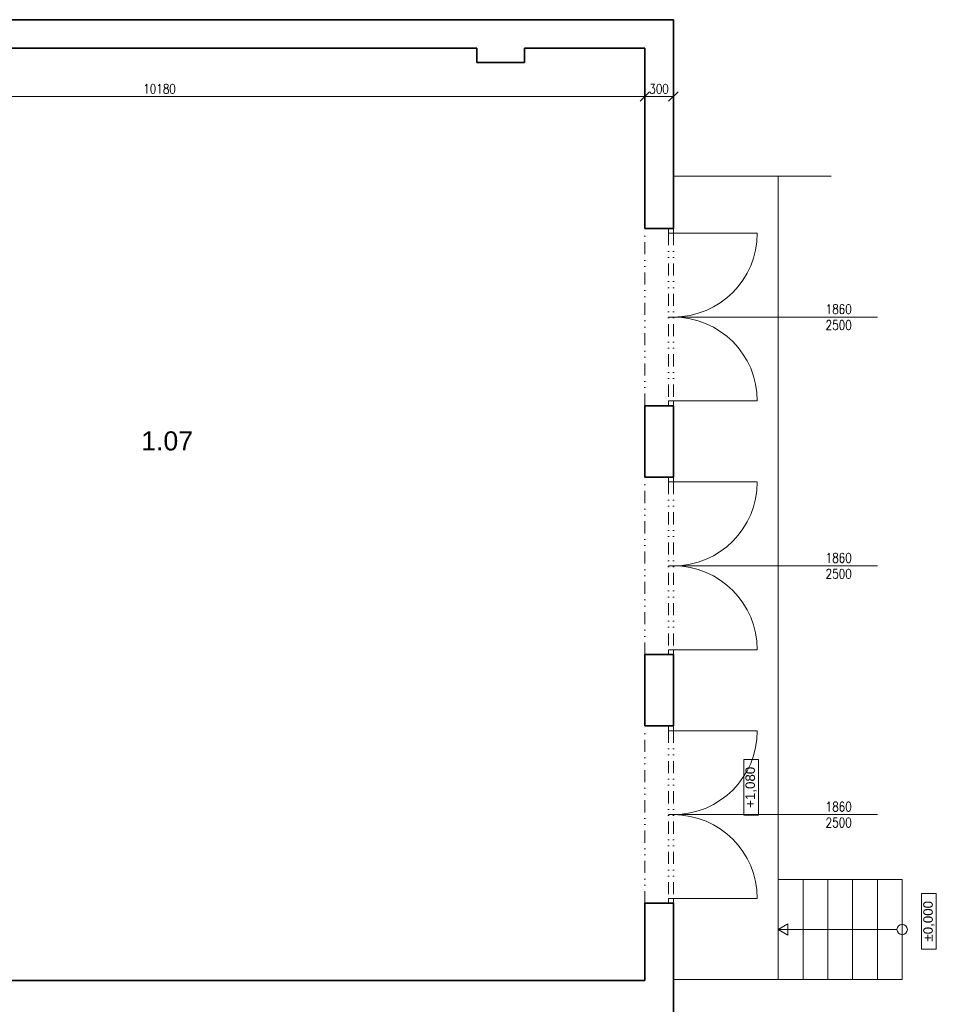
# Model space of a CAD drawing. Header units: millimetres. Extents: x -485339 to 286898, y -1189934 to 1602269.
# Tile 154 of 230: x -66582 to -56967, y -663444 to -653114. Entities that reach past the tile are written whole.
import ezdxf

# ---------------------------------------------------------------- set-up
doc = ezdxf.new("R2010")
doc.units = ezdxf.units.MM
doc.header["$LTSCALE"] = 10
doc.linetypes.add('DĚLICÍ2', pattern=[15.875, 6.35, -3.175, 0, -3.175, 0, -3.175])
doc.layers.get('Defpoints').update_dxf_attribs({"lineweight": 0})
doc.layers.add('BOUR_DVEŘE', color=7, linetype='Continuous', lineweight=18, true_color=0x4ccd32)
doc.layers.add('BOURÁNÍ_POPIS', color=7, linetype='Continuous', lineweight=18, true_color=0x4ccd32)
for name, color, linetype, lineweight in [('St__otvory_dveře', 40, 'Continuous', 18), ('St_kóty', 132, 'Continuous', 18), ('St_plocha_místnosti', 250, 'Continuous', 18), ('St_čáry_nad', 250, 'DĚLICÍ2', 18), ('St_čáry_obrys', 5, 'Continuous', 35), ('St_čáry_plné', 250, 'Continuous', 18)]:
    doc.layers.add(name, color=color, linetype=linetype, lineweight=lineweight)
doc.styles.add('1_50', font='arial.ttf', dxfattribs={"height": 100})
doc.styles.add('Andy', font='arial.ttf')
doc.styles.get("Standard").update_dxf_attribs({"font": 'simplex.shx', "width": 0.8})
doc.dimstyles.new('stavebníM50 vnitřní', dxfattribs={"dimtxt": 100, "dimasz": 100, "dimexe": 50, "dimexo": 100, "dimgap": 30, "dimtad": 1, "dimdec": 0, "dimtxsty": 'Standard', "dimblk": 'OBLIQUE', "dimcen": 2.5, "dimclrd": 256, "dimclre": 256, "dimclrt": 256, "dimadec": 0, "dimazin": 0, "dimtfac": 1, "dimtdec": 0, "dimtmove": 2, "dimatfit": 2, "dimldrblk": 'OBLIQUE', "dimfxl": 250, "dimfxlon": 1, "dimlwd": -1, "dimlwe": -1, "dimarcsym": 0})

# ---------------------------------------------------------------- blocks, each defined once
blk = doc.blocks.new('G$C2AB4A250')
at = {"layer": 'St__otvory_dveře', "color": 0, "ltscale": 2}
for points in [[(0, 0), (50, 0), (50, 50), (0, 50)], [(1810, 0), (1860, 0), (1860, 50), (1810, 50)]]:
    blk.add_lwpolyline(points, close=True, dxfattribs=at)
at = {"layer": 'St__otvory_dveře', "color": 0, "linetype": 'DĚLICÍ2', "ltscale": 2}
for points in [[(1810, 50), (50, 50)], [(1810, 0), (50, 0)]]:
    blk.add_lwpolyline(points, dxfattribs=at)
at = {"layer": 'St__otvory_dveře', "color": 0, "ltscale": 2}
for points in [[(50, 0), (50, -880)], [(1810, 0), (1810, -880)]]:
    blk.add_lwpolyline(points, dxfattribs=at)
for centre, start, end in [((50, 0), 270, 0), ((1810, 0), 180, 270)]:
    blk.add_arc(centre, 880, start, end, dxfattribs=at)
blk = doc.blocks.new('_OBLIQUE')
at = {"color": 0, "linetype": 'ByBlock'}
blk.add_line((-0.5, -0.5), (0.5, 0.5), dxfattribs=at)
blk = doc.blocks.new('*D5081')
at = {"layer": 'Defpoints', "color": 0}
for p in [(-70205, -653414), (-60025, -653414), (-60025, -653920)]:
    blk.add_point(p, dxfattribs=at)
at = {"layer": 'St_kóty'}
for p, q in [((-70205, -653670), (-70205, -653970)), ((-60025, -653670), (-60025, -653970)), ((-70205, -653920), (-60025, -653920))]:
    blk.add_line(p, q, dxfattribs=at)
at = {"layer": 'St_kóty', "linetype": 'ByBlock', "xscale": 100, "yscale": 100, "zscale": 100, "rotation": 180}
blk.add_blockref('_OBLIQUE', (-70205, -653920), dxfattribs=at)
at = {"layer": 'St_kóty', "linetype": 'ByBlock', "xscale": 100, "yscale": 100, "zscale": 100}
blk.add_blockref('_OBLIQUE', (-60025, -653920), dxfattribs=at)
at = {"layer": 'St_kóty', "insert": (-65115, -653840), "char_height": 100, "attachment_point": 5}
blk.add_mtext('10180', dxfattribs=at)
blk = doc.blocks.new('*D5082')
at = {"layer": 'Defpoints', "color": 0}
for p in [(-59725, -653114), (-60025, -653414), (-59725, -653920)]:
    blk.add_point(p, dxfattribs=at)
at = {"layer": 'St_kóty'}
for p, q in [((-60025, -653670), (-60025, -653970)), ((-59725, -653670), (-59725, -653970)), ((-60025, -653920), (-59725, -653920))]:
    blk.add_line(p, q, dxfattribs=at)
at = {"layer": 'St_kóty', "linetype": 'ByBlock', "xscale": 100, "yscale": 100, "zscale": 100, "rotation": 180}
blk.add_blockref('_OBLIQUE', (-60025, -653920), dxfattribs=at)
at = {"layer": 'St_kóty', "linetype": 'ByBlock', "xscale": 100, "yscale": 100, "zscale": 100}
blk.add_blockref('_OBLIQUE', (-59725, -653920), dxfattribs=at)
at = {"layer": 'St_kóty', "insert": (-59875, -653840), "char_height": 100, "attachment_point": 5}
blk.add_mtext('300', dxfattribs=at)

msp = doc.modelspace()

# ---------------------------------------------------------------- linework, layer by layer
at = {"layer": 'BOURÁNÍ_POPIS'}
for points in [[(-59774.9, -656234), (-57584.3, -656234)], [(-59774.9, -658844), (-57584.3, -658844)], [(-59774.9, -661454), (-57584.3, -661454)]]:
    msp.add_lwpolyline(points, dxfattribs=at)
at = {"layer": 'St_kóty'}
for points in [[(-58987.5, -661459), (-58987.5, -660875.7), (-58832.2, -660875.7), (-58832.2, -661459)], [(-57122.2, -662864.6), (-57122.2, -662281.4), (-56966.9, -662281.4), (-56966.9, -662864.6)]]:
    msp.add_lwpolyline(points, close=True, dxfattribs=at)
at = {"layer": 'St_čáry_nad', "ltscale": 2}
for points in [[(-60024.9, -657164), (-60024.9, -655304)], [(-60024.9, -659774), (-60024.9, -657914)], [(-60024.9, -662384), (-60024.9, -660524)]]:
    msp.add_lwpolyline(points, dxfattribs=at)
at = {"layer": 'St_čáry_obrys', "ltscale": 2}
for p, q in [((-60024.9, -662384), (-60024.9, -663194)), ((-59724.9, -662384), (-59724.9, -663784))]:
    msp.add_line(p, q, dxfattribs=at)
for points in [[(-59724.9, -653114), (-70504.9, -653114)], [(-59724.9, -655304), (-59724.9, -653114)], [(-61784.9, -653414), (-68289.1, -653414)], [(-61784.9, -653414), (-61784.9, -653564)], [(-60024.9, -653414), (-61284.9, -653414)], [(-61284.9, -653414), (-61284.9, -653564)], [(-60024.9, -655304), (-60024.9, -653414)], [(-61784.9, -653564), (-61284.9, -653564)], [(-60024.9, -655304), (-59724.9, -655304)], [(-60024.9, -657164), (-59724.9, -657164)], [(-60024.9, -657164), (-60024.9, -657914)], [(-59724.9, -657164), (-59724.9, -657914)], [(-60024.9, -657914), (-59724.9, -657914)], [(-60024.9, -659774), (-59724.9, -659774)], [(-60024.9, -659774), (-60024.9, -660524)], [(-59724.9, -659774), (-59724.9, -660524)], [(-60024.9, -660524), (-59724.9, -660524)], [(-59724.9, -663784), (-59724.9, -662384), (-60024.9, -662384)], [(-60024.9, -663194), (-70354.9, -663194)]]:
    msp.add_lwpolyline(points, dxfattribs=at)
at = {"layer": 'St_čáry_plné', "ltscale": 2}
for points in [[(-59724.9, -654754), (-58070.3, -654754)], [(-59724.9, -663184), (-58624.9, -663184), (-58624.9, -654754)], [(-58624.9, -663184), (-58364.9, -663184), (-58364.9, -662134), (-58624.9, -662134)], [(-58364.9, -663184), (-58104.9, -663184), (-58104.9, -662134), (-58364.9, -662134)], [(-58104.9, -663184), (-57844.9, -663184), (-57844.9, -662134), (-58104.9, -662134)], [(-57844.9, -663184), (-57584.9, -663184), (-57584.9, -662134), (-57844.9, -662134)], [(-57584.9, -663184), (-57324.9, -663184), (-57324.9, -662134), (-57584.9, -662134)], [(-57379.5, -662659), (-58624.9, -662659)]]:
    msp.add_lwpolyline(points, dxfattribs=at)
msp.add_lwpolyline([(-58624.9, -662659), (-58523.4, -662717.5), (-58523.4, -662600.4)], close=True, dxfattribs=at)
msp.add_circle((-57324.9, -662659), 54.6, dxfattribs=at)

# ---------------------------------------------------------------- block references
at = {"layer": 'BOUR_DVEŘE', "ltscale": 2, "rotation": 90}
for p in [(-59724.9, -657164), (-59724.9, -659774), (-59724.9, -662384)]:
    msp.add_blockref('G$C2AB4A250', p, dxfattribs=at)

# ---------------------------------------------------------------- texts
at = {"layer": 'BOURÁNÍ_POPIS', "char_height": 100, "width": 1342.526, "attachment_point": 5}
for insert in [(-57990.8, -656234), (-57990.8, -658844), (-57990.8, -661454)]:
    msp.add_mtext('1860\\P2500', dxfattribs=dict(at, insert=insert))
at = {"layer": 'St_kóty', "char_height": 100, "attachment_point": 5, "rotation": 90, "style": '1_50'}
for s, insert in [('+1,080', (-58909.8, -661167.3)), ('%%p0,000', (-57044.6, -662573))]:
    msp.add_mtext_dynamic_manual_height_columns(s, width=890.536, gutter_width=500, heights=[0], dxfattribs=dict(at, insert=insert))
at = {"layer": 'St_plocha_místnosti', "ltscale": 2, "style": 'Andy'}
msp.add_text('1.07', height=200, dxfattribs=at).set_placement((-65306.9, -657633.2))

# ---------------------------------------------------------------- dimensions: what is measured, and where the dimension line sits
at = {"layer": 'St_kóty'}
for base, p1, p2, picture, middle in [((-59724.9, -653919.5), (-60024.9, -653414), (-59724.9, -653114), '*D5082', (-59874.9, -653839.5)), ((-60024.9, -653919.5), (-70204.9, -653414), (-60024.9, -653414), '*D5081', (-65114.9, -653839.5))]:
    dim = msp.add_linear_dim(base=base, p1=p1, p2=p2, dimstyle='stavebníM50 vnitřní', dxfattribs=at)
    dim.commit()
    dim.dimension.update_dxf_attribs({"geometry": picture, "text_midpoint": middle})

doc.saveas('drawing.dxf')
